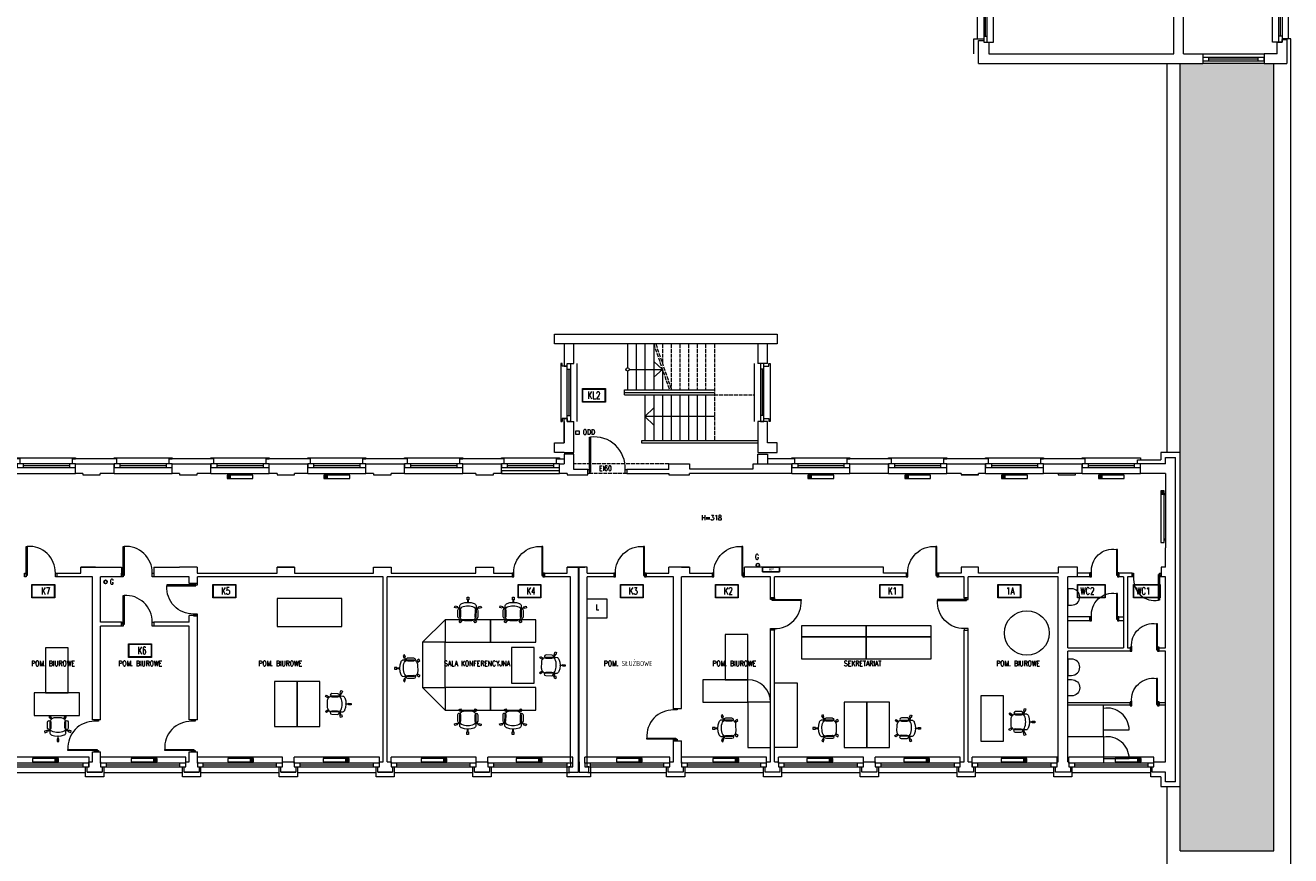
# Model space of a CAD drawing. Header units: millimetres. Extents: x -20020 to 55682, y 3351 to 17623.
# Tile 40 of 49: x 20381 to 24297, y 7800 to 10370. Entities that reach past the tile are written whole.
import ezdxf

# ---------------------------------------------------------------- set-up
doc = ezdxf.new("R2010")
doc.units = ezdxf.units.MM
doc.linetypes.add('ACAD_ISO02W100', pattern=[15, 12, -3])
doc.layers.get('0').update_dxf_attribs({"color": 252, "lineweight": 9})
for name, color, linetype, lineweight in [('0 - przerywana', 252, 'ACAD_ISO02W100', 9), ('0- stolarka', 252, 'Continuous', 9), ('0- widokowe', 252, 'Continuous', 9), ('000 STOLARKA', 252, 'Continuous', 9), ('000- DODATKI', 252, 'Continuous', 9), ('000- ŚCIANY', 252, 'Continuous', 9), ('000-NUMERY SALI', 252, 'Continuous', 9), ('Grzejniki CO na rzucie', 252, 'Continuous', 9), ('PIK_09_MEBLE', 252, 'Continuous', 9)]:
    doc.layers.add(name, color=color, linetype=linetype, lineweight=lineweight)
doc.layers.add('Znaki bezp.', color=10, linetype='Continuous')
doc.styles.add('GENERATED_STYLE_7', font='txt', dxfattribs={"width": 0.8})
doc.styles.add('ROMANS', font='romans', dxfattribs={"height": 19})
doc.styles.get("Standard").update_dxf_attribs({"font": 'romans.shx', "width": 0.7})

# ---------------------------------------------------------------- blocks, each defined once
blk = doc.blocks.new('OKNO 02')
at = {"layer": '0- stolarka'}
for points in [[(-795.8, 4074.8), (-532.4, 4074.8), (-532.4, 4085.8), (-795.8, 4085.8), (-795.8, 4074.8)], [(-777.7, 4074.8), (-777.7, 4085.8)], [(-550.6, 4080.3), (-777.7, 4080.3)], [(-550.6, 4074.8), (-550.6, 4085.8)]]:
    blk.add_lwpolyline(points, dxfattribs=at)
at = {"layer": '0- widokowe'}
for points in [[(-532.4, 4104.8), (-795.8, 4104.8)], [(-795.8, 4085.8), (-795.8, 4104.8)], [(-532.4, 4085.8), (-532.4, 4104.8)], [(-542.4, 4055.8), (-542.4, 4055.8), (-785.8, 4055.8), (-785.8, 4055.8)]]:
    blk.add_lwpolyline(points, dxfattribs=at)
blk = doc.blocks.new('d90')
at = {"layer": '0- stolarka'}
for points in [[(-270.5, 3071.8), (-270.5, 3161.8), (-267.5, 3161.8), (-267.5, 3071.8), (-270.5, 3071.8)], [(-275.5, 3079.3), (-270.5, 3079.3), (-270.5, 3067.3), (-275.5, 3067.3), (-275.5, 3079.3)], [(-180.5, 3079.3), (-175.5, 3079.3), (-175.5, 3067.3), (-180.5, 3067.3), (-180.5, 3079.3)]]:
    blk.add_lwpolyline(points, dxfattribs=at)
blk.add_lwpolyline([(-180.5, 3079.3, 0.437586), (-267.5, 3161.8, 1.233982)], format="xyb", dxfattribs=at)
blk = doc.blocks.new('OKNO 01')
at = {"layer": '0- stolarka'}
for points in [[(-526.8, 5012.8), (-706.8, 5012.8), (-706.8, 5001.8), (-526.8, 5001.8), (-526.8, 5012.8)], [(-688.6, 5012.8), (-688.6, 5001.8)], [(-545, 5012.8), (-545, 5001.8)], [(-688.6, 5007.3), (-545, 5007.3)]]:
    blk.add_lwpolyline(points, dxfattribs=at)
at = {"layer": '0- widokowe'}
for points in [[(-706.8, 5027.8), (-706.8, 5031.8), (-526.8, 5031.8), (-526.8, 5027.8)], [(-697.8, 5012.8), (-697.8, 5027.8), (-706.8, 5027.8)], [(-535.9, 5012.8), (-535.9, 5027.8), (-526.8, 5027.8)], [(-706.8, 4982.8), (-526.8, 4982.8)]]:
    blk.add_lwpolyline(points, dxfattribs=at)
blk = doc.blocks.new('d80')
at = {"layer": '0- stolarka'}
for points in [[(-1033.6, 5476.6), (-1033.6, 5471.6), (-1045.6, 5471.6), (-1045.6, 5476.6), (-1033.6, 5476.6)], [(-1041.1, 5471.6), (-961.1, 5471.6), (-961.1, 5468.6), (-1041.1, 5468.6), (-1041.1, 5471.6)], [(-1033.6, 5391.6), (-1033.6, 5386.6), (-1045.6, 5386.6), (-1045.6, 5391.6), (-1033.6, 5391.6)]]:
    blk.add_lwpolyline(points, dxfattribs=at)
blk.add_lwpolyline([(-1033.6, 5391.6, 0.496076), (-961.1, 5468.6, 1.233982)], format="xyb", dxfattribs=at)
blk = doc.blocks.new('INNY_P_ALH_LEFT_P_90_80_80_30_10')
for p, q in [((-380, -70), (-280, -70)), ((-380, -90), (-320, -90)), ((-380, -110), (-280, -110)), ((-380, -130), (-320, -130))]:
    blk.add_line(p, q)
for points in [[(-320, -50), (-320, 0), (-280, 0), (-280, -50)], [(280, -50), (280, 0), (320, 0), (320, -50)], [(-400, -150), (400, -150), (400, -50), (-400, -50), (-400, -150)]]:
    blk.add_lwpolyline(points)
blk = doc.blocks.new('Z$W@#14095')
at = {"layer": 'PIK_09_MEBLE', "linetype": 'Continuous'}
for p, q in [((19.9, 38.6), (20.2, 40.2)), ((20.2, 40.2), (20.8, 41.8)), ((20.7, 60.7), (24.8, 63.6)), ((25.3, 54.2), (20.7, 60.7)), ((20.8, 41.8), (21.6, 43.2)), ((21.6, 43.2), (22.6, 44.5)), ((22.6, 44.5), (23.8, 45.7)), ((23.8, 45.7), (31.8, 48.4)), ((24.8, 63.6), (29.4, 57.1)), ((26.9, 55.4), (25.3, 54.2)), ((26.9, 55.4), (27.8, 56.1)), ((31.8, 48.4), (26.9, 55.4)), ((29.4, 57.1), (27.9, 56.1)), ((27.9, 56.1), (33.2, 48.9)), ((31.8, 48.5), (33.2, 49)), ((33.2, 48.9), (34.4, 49.3)), ((34.4, 49.3), (56.9, 56.5)), ((54.1, 63), (36.6, 57.4)), ((39.7, 47.9), (57.2, 53.5)), ((39.7, 47.9), (39.7, 47.9)), ((54.1, 63), (54.1, 63)), ((56.9, 56.5), (59.4, 56.5)), ((59.4, 56.5), (62, 56.1)), ((62, 56.1), (64.4, 55.3)), ((64.4, 55.3), (66.7, 54.1)), ((66.6, 57.1), (71.3, 63.5)), ((68.1, 56), (66.6, 57.1)), ((66.7, 54.1), (68.1, 56)), ((69.1, 55.2), (67.8, 53.4)), ((67.8, 53.4), (69.7, 51.8)), ((68, 56), (69, 55.3)), ((70.6, 54.1), (69.1, 55.2)), ((69.7, 51.8), (71.3, 49.8)), ((75.3, 60.6), (70.6, 54.1)), ((71.3, 63.5), (75.3, 60.6)), ((71.3, 49.8), (72.6, 47.7)), ((72.6, 47.7), (73.6, 45.4)), ((73.6, 45.4), (79.2, 27.8)), ((6.1, 16.6), (13.8, 19.1)), ((7.7, 11.9), (6.1, 16.6)), ((15.3, 14.3), (7.7, 11.9)), ((13.8, 19.1), (14.3, 17.3)), ((14.3, 17.3), (22, 19.8)), ((14.7, 16.1), (14.3, 17.3)), ((22.4, 18.5), (14.7, 16.1)), ((14.7, 16.1), (15.3, 14.3)), ((19.9, 29.1), (19.9, 38.6)), ((22, 19.8), (19.9, 29.1)), ((22, 19.8), (22.4, 18.5)), ((26.2, 9.7), (22.4, 18.5)), ((31.7, 2), (26.2, 9.7)), ((32.9, 0.8), (31.7, 2)), ((34.3, -0.1), (32.9, 0.8)), ((47.1, 1), (39, -1.5)), ((47.1, 1), (48.5, 1.5)), ((47.2, -7.6), (47.1, 1)), ((48.5, 1.4), (48.4, -7.6)), ((49.7, 1.7), (48.5, 1.4)), ((72.2, 9), (49.7, 1.7)), ((70.6, 11.7), (53.1, 6.1)), ((56.2, -3.4), (73.7, 2.2)), ((70.6, 11.7), (70.6, 11.7)), ((74.3, 10.5), (72.2, 9)), ((76.1, 12.3), (74.3, 10.5)), ((77.6, 14.4), (76.1, 12.3)), ((78.8, 16.7), (77.6, 14.4)), ((81, 16), (78.8, 16.7)), ((79.2, 27.8), (79.8, 25.3)), ((79.8, 20.3), (79.2, 17.8)), ((79.2, 17.8), (81.4, 17.1)), ((79.8, 25.3), (80, 22.8)), ((80, 22.8), (79.8, 20.3)), ((80.4, 14.2), (81, 16)), ((88, 11.7), (80.4, 14.2)), ((80.8, 15.7), (81.3, 17.2)), ((81.4, 17.1), (81.9, 18.9)), ((81.9, 18.9), (89.6, 16.4)), ((89.6, 16.4), (88, 11.7)), ((35.8, -0.8), (34.3, -0.1)), ((37.4, -1.3), (35.8, -0.8)), ((39, -1.5), (37.4, -1.3)), ((45.3, -15.6), (45.2, -7.6)), ((45.2, -7.6), (47.2, -7.6)), ((50.3, -15.6), (45.3, -15.6)), ((47.1, -7.5), (48.3, -7.5)), ((48.4, -7.6), (50.2, -7.6)), ((50.2, -7.6), (50.3, -15.6)), ((56.2, -3.4), (56.2, -3.4))]:
    blk.add_line(p, q, dxfattribs=at)
for centre, radius, start, end in [((74.9, 37.7), 44, 173.9437, 199.7938), ((41.4, 41.3), 10.3, 130.9193, 174.1814), ((38.1, 52.6), 5, 107.8491, 287.8491), ((55.6, 58.3), 5, 287.8491, 107.8491), ((58.1, 40.5), 16.2, 53.6526, 58.1201), ((75.8, 34.9), 44, 195.9043, 221.7545), ((50.7, 12.5), 10.3, 221.5167, 264.7788), ((54.6, 1.3), 5, 107.8491, 287.8491), ((72.1, 7), 5, 287.8491, 107.8491), ((63.8, 22.9), 16.2, 337.578, 342.0456)]:
    blk.add_arc(centre, radius, start, end, dxfattribs=at)
blk = doc.blocks.new('GRZEJNIK DUŻY')
for p, q in [((-380, -70), (-280, -70)), ((-380, -90), (-320, -90)), ((-380, -110), (-280, -110)), ((-380, -130), (-320, -130))]:
    blk.add_line(p, q)
for points in [[(-320, -50), (-320, 0), (-280, 0), (-280, -50)], [(1080, -50), (1080, 0), (1120, 0), (1120, -50)], [(-400, -150), (1200, -150), (1200, -50), (-400, -50), (-400, -150)]]:
    blk.add_lwpolyline(points)

msp = doc.modelspace()

# ---------------------------------------------------------------- hatches: boundary and pattern name
at = {"layer": '0- widokowe'}
h = msp.add_hatch(dxfattribs=at)
h.set_pattern_fill('AR-CONC', color=256, scale=0.5)
h.paths.add_polyline_path([(24245.09, 7754.81), (23967.78, 7754.81), (23967.78, 5942.81), (24245.09, 5942.81)])
h.paths.add_polyline_path([(24245.09, 10251.81), (24215.43, 10251.81), (24025.43, 10251.81), (23955.43, 10251.81), (23955.43, 9047.81), (23955.43, 8013.81), (23955.43, 7814.81), (24245.09, 7814.81)])

# ---------------------------------------------------------------- linework, layer by layer
at = {"layer": '0 - przerywana'}
for points in [[(22326.04, 9383.81), (22374.84, 9241.4)], [(22332.38, 9383.81), (22381.19, 9241.4)], [(22353.04, 9383.81), (22353.04, 9323.53)], [(22380.04, 9383.81), (22380.04, 9241.4)], [(22407.04, 9383.81), (22407.04, 9241.4)], [(22434.04, 9383.81), (22434.04, 9241.4)], [(22460.04, 9383.81), (22460.04, 9241.4)], [(22486.04, 9383.81), (22486.04, 9241.4)], [(22514.04, 9383.81), (22514.04, 9083.81)], [(22514.04, 9226.22), (22637.04, 9226.22)], [(22372.46, 9012.81), (22078.52, 9012.81)], [(22242.46, 8982.81), (22122.46, 8982.81)]]:
    msp.add_lwpolyline(points, dxfattribs=at)
at = {"layer": '0- stolarka'}
for points in [[(24025.43, 10259.81), (24215.43, 10259.81), (24215.43, 10270.81), (24025.43, 10270.81), (24025.43, 10259.81)], [(24043.6, 10259.81), (24043.6, 10270.81)], [(24197.26, 10265.31), (24043.6, 10265.31)], [(24197.26, 10259.81), (24197.26, 10270.81)], [(22127.46, 8987.31), (22127.46, 9095.31), (22130.46, 9095.31), (22130.46, 8987.31), (22127.46, 8987.31)], [(22933.5, 9012.81), (22753.5, 9012.81), (22753.5, 9001.81), (22933.5, 9001.81), (22933.5, 9012.81)], [(22771.67, 9012.81), (22771.67, 9001.81)], [(22915.34, 9001.81), (22915.34, 9012.81)], [(23233.17, 9012.81), (23053.17, 9012.81), (23053.17, 9001.81), (23233.17, 9001.81), (23233.17, 9012.81)], [(23215, 9001.81), (23215, 9012.81)], [(23532.83, 9012.81), (23352.83, 9012.81), (23352.83, 9001.81), (23532.83, 9001.81), (23532.83, 9012.81)], [(23371, 9012.81), (23371, 9001.81)], [(23514.66, 9001.81), (23514.66, 9012.81)], [(23832.49, 9012.81), (23652.49, 9012.81), (23652.49, 9001.81), (23832.49, 9001.81), (23832.49, 9012.81)], [(23670.66, 9012.81), (23670.66, 9001.81)], [(23814.32, 9001.81), (23814.32, 9012.81)], [(22122.46, 8994.81), (22127.46, 8994.81), (22127.46, 8982.81), (22122.46, 8982.81), (22122.46, 8994.81)], [(22237.46, 8994.81), (22242.46, 8994.81), (22242.46, 8982.81), (22237.46, 8982.81), (22237.46, 8994.81)], [(22771.67, 9007.31), (22915.34, 9007.31)], [(23071.33, 9007.31), (23215, 9007.31)], [(23371, 9007.31), (23514.66, 9007.31)], [(23670.66, 9007.31), (23814.32, 9007.31)], [(23607.66, 8168.81), (23717.66, 8168.81), (23717.66, 8266.81)], [(23717.66, 8168.81), (23717.66, 8085.81)]]:
    msp.add_lwpolyline(points, dxfattribs=at)
for points in [[(22237.46, 8994.81, 0.471246), (22130.46, 9095.31, 1.2339823)], [(23607.66, 8625.88), (23607.66, 8575.46), (23619.44, 8575.46, 1), (23619.44, 8625.88), (23607.66, 8625.88)], [(23607.66, 8408.5), (23607.66, 8358.07), (23619.44, 8358.07, 1), (23619.44, 8408.5), (23607.66, 8408.5)], [(23607.66, 8294.44), (23607.66, 8344.87), (23619.44, 8344.87, -1), (23619.44, 8294.44), (23607.66, 8294.44)], [(23717.66, 8189.17), (23797.66, 8189.17, 0.4617866), (23717.66, 8255.8, 0.8329065)], [(23717.66, 8100.5), (23797.66, 8100.5, 0.4617866), (23717.66, 8167.13, 0.8329065)]]:
    msp.add_lwpolyline(points, format="xyb", dxfattribs=at)
for points in [[(22784.05, 8512.78), (22984.05, 8512.78), (22984.05, 8477.78), (22784.05, 8477.78)], [(22984.05, 8512.78), (23184.05, 8512.78), (23184.05, 8477.78), (22984.05, 8477.78)], [(22784.05, 8477.78), (22984.05, 8477.78), (22984.05, 8407.78), (22784.05, 8407.78)], [(22984.05, 8477.78), (23184.05, 8477.78), (23184.05, 8407.78), (22984.05, 8407.78)], [(22699.67, 8134.57), (22699.67, 8334.57), (22769.67, 8334.57), (22769.67, 8134.57)]]:
    msp.add_lwpolyline(points, close=True, dxfattribs=at)
at = {"layer": '0- widokowe'}
for points in [[(23316.43, 10281.81), (23316.43, 10328.02), (23347.43, 10328.02)], [(24297.43, 10251.81), (24297.43, 10328.03), (24271.43, 10328.03)], [(24025.43, 10281.81), (24215.43, 10281.81)], [(23915.43, 9047.81), (23915.43, 10251.81)], [(23955.43, 9047.81), (23955.43, 10251.81)], [(24215.43, 10251.81), (24215.43, 10251.81), (24025.43, 10251.81), (24025.43, 10251.81)], [(24245.09, 7814.81), (24245.09, 10251.81)], [(24297.43, 5942.81), (24297.43, 10251.81)], [(22245.04, 9383.81), (22245.04, 9310.22)], [(22272.04, 9383.81), (22272.04, 9241.4)], [(22299.04, 9383.81), (22299.04, 9241.4)], [(22326.04, 9383.81), (22326.04, 9241.4)], [(22353.04, 9305.02), (22326.04, 9329.42)], [(22245.04, 9299.81), (22245.04, 9241.4)], [(22250.24, 9305.02), (22353.04, 9305.02)], [(22353.04, 9305.02), (22326.04, 9280.62)], [(22353.04, 9305.02), (22353.04, 9241.4)], [(22235.14, 9226.22), (22235.14, 9241.4)], [(22235.14, 9241.4), (22514.04, 9241.4)], [(22235.14, 9233.81), (22514.04, 9233.81)], [(22235.14, 9226.22), (22514.04, 9226.22)], [(22299.04, 9226.22), (22299.04, 9083.81)], [(22326.04, 9226.22), (22326.04, 9083.81)], [(22353.04, 9226.22), (22353.04, 9083.81)], [(22380.04, 9226.22), (22380.04, 9083.81)], [(22407.04, 9226.22), (22407.04, 9083.81)], [(22434.04, 9226.22), (22434.04, 9083.81)], [(22460.04, 9226.22), (22460.04, 9083.81)], [(22486.04, 9226.22), (22486.04, 9083.81)], [(22514.04, 9159.34), (22514.04, 9159.34), (22514.04, 9159.34), (22299.04, 9159.5), (22326.04, 9186.5)], [(22648.04, 9143.81), (22648.04, 9083.81), (22288.55, 9083.81)], [(22299.04, 9159.5), (22326.04, 9132.5)], [(22288.55, 9083.81), (22288.55, 9077.81), (22648.04, 9077.81)], [(23895.43, 8043.81), (23895.43, 8013.81), (23955.43, 8013.81), (23955.43, 9047.81), (23895.43, 9047.81), (23895.43, 9024.81)], [(20527.12, 9012.81), (20527.12, 9027.81), (20536.2, 9027.81)], [(20527.12, 9012.81), (20527.12, 9027.81), (20536.2, 9027.81)], [(20664.87, 9012.81), (20664.87, 9027.81), (20536.2, 9027.81)], [(20826.78, 9012.81), (20826.78, 9027.81), (20835.87, 9027.81)], [(20826.78, 9012.81), (20826.78, 9027.81), (20835.87, 9027.81)], [(20964.53, 9012.81), (20964.53, 9027.81), (20835.87, 9027.81)], [(21126.44, 9012.81), (21126.44, 9027.81), (21135.53, 9027.81)], [(21264.2, 9012.81), (21264.2, 9027.81), (21135.53, 9027.81)], [(21426.11, 9012.81), (21426.11, 9027.81), (21435.19, 9027.81)], [(21426.11, 9012.81), (21426.11, 9027.81), (21435.19, 9027.81)], [(21563.86, 9012.81), (21563.86, 9027.81), (21435.19, 9027.81)], [(21725.77, 9012.81), (21725.77, 9027.81), (21734.85, 9027.81)], [(21863.52, 9012.81), (21863.52, 9027.81), (21734.85, 9027.81)], [(22025.43, 9012.81), (22025.43, 9027.81), (22034.52, 9027.81)], [(22025.43, 9012.81), (22025.43, 9027.81), (22034.52, 9027.81)], [(22034.52, 9027.81), (22048.52, 9027.81)], [(22762.51, 9012.81), (22762.51, 9027.81), (22678.04, 9027.81)], [(22753.5, 9027.81), (22753.5, 9031.81), (22933.5, 9031.81), (22933.5, 9027.81)], [(22924.42, 9012.81), (22924.42, 9027.81), (22933.5, 9027.81)], [(23062.17, 9012.81), (23062.17, 9027.81), (22933.5, 9027.81)], [(23053.17, 9027.81), (23053.17, 9031.81), (23233.17, 9031.81), (23233.17, 9027.81)], [(23224.08, 9012.81), (23224.08, 9027.81), (23233.17, 9027.81)], [(23361.83, 9012.81), (23361.83, 9027.81), (23233.17, 9027.81)], [(23352.83, 9027.81), (23352.83, 9031.81), (23532.83, 9031.81), (23532.83, 9027.81)], [(23523.74, 9012.81), (23523.74, 9027.81), (23532.83, 9027.81)], [(23661.5, 9012.81), (23661.5, 9027.81), (23532.83, 9027.81)], [(23652.49, 9027.81), (23652.49, 9031.81), (23832.49, 9031.81), (23832.49, 9024.81)], [(23823.41, 9012.81), (23823.41, 9024.81), (23895.43, 9024.81)], [(22753.5, 8982.81), (22933.5, 8982.81)], [(23053.17, 8982.81), (23233.17, 8982.81)], [(23352.83, 8982.81), (23532.83, 8982.81)], [(23652.49, 8982.81), (23832.49, 8982.81)], [(20623.93, 8074.81), (20623.93, 8043.81), (20567.93, 8043.81), (20567.93, 8074.81)], [(20923.59, 8074.81), (20923.59, 8043.81), (20867.59, 8043.81), (20867.59, 8074.81)], [(21223.47, 8074.81), (21223.47, 8043.81), (21167.25, 8043.81), (21167.25, 8074.81)], [(21523.13, 8074.81), (21523.13, 8043.81), (21466.91, 8043.81), (21466.91, 8074.81)], [(21822.58, 8074.81), (21822.58, 8043.81), (21766.58, 8043.81), (21766.58, 8074.81)], [(22130.46, 8074.81), (22130.46, 8043.81), (22058.24, 8043.81), (22058.24, 8074.81)], [(22421.9, 8074.81), (22421.9, 8043.81), (22365.9, 8043.81), (22365.9, 8074.81)], [(22721.57, 8074.81), (22721.57, 8043.81), (22665.57, 8043.81), (22665.57, 8074.81)], [(23021.23, 8074.81), (23021.23, 8043.81), (22965.23, 8043.81), (22965.23, 8074.81)], [(23320.89, 8074.81), (23320.89, 8043.81), (23264.89, 8043.81), (23264.89, 8074.81)], [(23620.55, 8074.81), (23620.55, 8043.81), (23564.55, 8043.81), (23564.55, 8074.81)], [(23895.43, 8043.81), (23864.22, 8043.81), (23864.22, 8074.81)], [(23915.43, 5942.81), (23915.43, 8013.81)], [(23955.43, 7814.81), (23955.43, 8013.81)], [(23955.43, 7814.81), (24245.09, 7814.81)]]:
    msp.add_lwpolyline(points, dxfattribs=at)
msp.add_circle((22245.04, 9305.02), 5.2, dxfattribs=at)
at = {"layer": '000 STOLARKA'}
for points in [[(23676, 8527.13), (23676, 8539.13), (23607.66, 8539.13)], [(23780.21, 8527.13), (23766, 8527.13), (23766, 8539.13), (23780.21, 8539.13)], [(23676, 8527.13), (23607.66, 8527.13)], [(23607.66, 8266.81), (23800.41, 8266.81), (23800.41, 8272.81), (23607.66, 8272.81)], [(23910.43, 8272.81), (23890.41, 8272.81), (23890.41, 8266.81), (23910.43, 8266.81)]]:
    msp.add_lwpolyline(points, dxfattribs=at)
at = {"layer": '000- DODATKI'}
msp.add_lwpolyline([(22084.69, 9114.83), (22095.65, 9114.83), (22095.65, 9103.87), (22084.69, 9103.87)], close=True, dxfattribs=at)
at = {"layer": '000- ŚCIANY'}
for points in [[(23935.43, 10281.81), (23935.43, 10996.91)], [(23965.43, 10281.81), (23965.43, 10914.24)], [(23331.43, 10281.81), (23331.43, 10323.03), (23347.43, 10323.03), (23347.43, 10318.03), (23363.43, 10318.03)], [(23363.43, 10318.03), (23363.43, 10281.81)], [(24255.43, 10318.03), (24271.43, 10318.03), (24271.43, 10326.03), (24285.43, 10326.03)], [(24255.43, 10281.81), (24255.43, 10318.03)], [(24285.43, 10326.03), (24285.43, 10251.81)], [(23331.43, 10251.81), (23331.43, 10281.81), (23331.43, 10281.81)], [(23363.43, 10281.81), (23935.43, 10281.81)], [(23965.43, 10281.81), (24025.43, 10281.81)], [(23965.43, 10281.81), (24025.43, 10281.81), (24025.43, 10251.81)], [(24255.43, 10281.81), (24215.43, 10281.81), (24215.43, 10251.81)], [(23331.43, 10251.81), (24025.43, 10251.81)], [(24215.43, 10251.81), (24285.43, 10251.81)], [(22048.52, 9383.81), (22018.52, 9383.81), (22018.52, 9413.81), (22678.04, 9413.81), (22708.04, 9413.81), (22708.04, 9383.81), (22078.52, 9383.81)], [(22078.52, 9323.81), (22078.52, 9383.81), (22048.52, 9383.81), (22048.52, 9323.81)], [(22678.04, 9323.81), (22678.04, 9383.81), (22648.04, 9383.81), (22648.04, 9323.81)], [(22648.04, 9383.81), (22648.04, 9323.81)], [(22048.52, 9323.81), (22048.52, 9314.8), (22058.02, 9314.8), (22058.02, 9323.81)], [(22058.02, 9323.81), (22078.52, 9323.81)], [(22678.04, 9323.81), (22648.04, 9323.81)], [(22048.52, 9143.81), (22048.52, 9152.89), (22058.02, 9152.89), (22058.02, 9143.81)], [(22048.52, 9047.81), (22078.52, 9047.81), (22078.52, 9143.81)], [(22048.52, 9143.81), (22048.52, 9077.81)], [(22048.52, 9077.81), (22048.52, 9143.81)], [(22058.02, 9143.81), (22078.52, 9143.81)], [(22648.04, 9143.81), (22648.04, 9047.81)], [(22678.04, 9143.81), (22648.04, 9143.81)], [(22678.04, 9077.81), (22678.04, 9143.81)], [(22048.52, 9047.81), (22018.52, 9047.81), (22018.52, 9077.81), (22048.52, 9077.81)], [(22648.04, 9047.81), (22678.04, 9047.81), (22708.04, 9047.81), (22708.04, 9077.81), (22678.04, 9077.81)], [(22648.04, 9047.81), (22678.04, 9047.81)], [(20536.2, 8982.81), (20536.2, 9012.81)], [(20536.2, 9012.81), (20655.87, 9012.81)], [(20536.2, 8982.81), (20536.2, 9012.81)], [(20655.87, 8982.81), (20655.87, 9012.81)], [(20835.87, 8982.81), (20835.87, 9012.81)], [(20835.87, 9012.81), (20955.53, 9012.81)], [(20955.53, 8982.81), (20955.53, 9012.81)], [(21135.53, 8982.81), (21135.53, 9012.81)], [(21135.53, 9012.81), (21255.19, 9012.81)], [(21255.19, 8982.81), (21255.19, 9012.81)], [(21435.19, 8982.81), (21435.19, 9012.81)], [(21435.19, 9012.81), (21554.85, 9012.81)], [(21435.19, 8982.81), (21435.19, 9012.81)], [(21554.85, 8982.81), (21554.85, 9012.81)], [(21734.85, 8982.81), (21734.85, 9012.81)], [(21734.85, 9012.81), (21854.52, 9012.81)], [(21854.52, 8982.81), (21854.52, 9012.81)], [(22034.52, 8982.81), (22034.52, 9012.81)], [(22034.52, 9012.81), (22048.52, 9012.81)], [(22034.52, 9012.81), (22048.52, 9012.81)], [(22078.52, 8994.81), (22078.52, 9042.81), (22048.52, 9042.81), (22048.52, 9012.81)], [(22372.46, 8994.81), (22372.46, 9012.81), (22437.12, 9012.81), (22437.12, 8997.81)], [(22633.84, 8997.81), (22633.84, 9012.81)], [(22633.84, 9012.81), (22753.5, 9012.81)], [(22648.04, 9012.81), (22648.04, 9042.81), (22678.04, 9042.81), (22678.04, 9012.81)], [(22753.5, 8982.81), (22753.5, 9012.81)], [(22933.5, 8982.81), (22933.5, 9012.81)], [(22933.5, 9012.81), (23053.17, 9012.81)], [(23053.17, 8982.81), (23053.17, 9012.81)], [(23071.33, 9012.81), (23071.33, 9001.81)], [(23233.17, 8982.81), (23233.17, 9012.81)], [(23233.17, 9012.81), (23352.83, 9012.81)], [(23352.83, 8982.81), (23352.83, 9012.81)], [(23532.83, 8982.81), (23532.83, 9012.81)], [(23532.83, 9012.81), (23652.49, 9012.81)], [(23652.49, 8982.81), (23652.49, 9012.81)], [(23910.43, 9012.81), (23832.49, 9012.81)], [(23832.49, 8982.81), (23832.49, 9012.81)], [(23910.43, 9012.81), (23910.43, 9032.81), (23940.43, 9032.81)], [(23940.43, 8752.81), (23940.43, 9032.81)], [(20559.16, 8982.81), (20536.2, 8982.81)], [(20559.16, 8982.81), (20559.16, 8978.31), (20613.16, 8978.31), (20613.16, 8982.81)], [(20655.87, 8982.81), (20613.16, 8982.81)], [(20858.82, 8982.81), (20835.87, 8982.81)], [(20858.82, 8982.81), (20858.82, 8978.31), (20912.82, 8978.31), (20912.82, 8982.81)], [(20955.53, 8982.81), (20912.82, 8982.81)], [(21160.82, 8982.81), (21135.53, 8982.81)], [(21160.82, 8982.81), (21160.82, 8978.31), (21214.82, 8978.31), (21214.82, 8982.81)], [(21255.19, 8982.81), (21214.82, 8982.81)], [(21459.13, 8982.81), (21435.19, 8982.81)], [(21459.13, 8982.81), (21459.13, 8978.31), (21513.13, 8978.31), (21513.13, 8982.81)], [(21554.85, 8982.81), (21513.13, 8982.81)], [(21775.79, 8982.81), (21734.85, 8982.81)], [(21775.79, 8982.81), (21775.79, 8978.31), (21829.79, 8978.31), (21829.79, 8982.81)], [(21854.52, 8982.81), (21829.79, 8982.81)], [(21854.52, 8982.81), (22034.52, 8982.81), (22034.52, 8990.81), (21854.52, 8990.81), (21854.52, 8982.81)], [(22057.79, 8982.81), (22034.52, 8982.81)], [(22057.79, 8982.81), (22057.79, 8978.31), (22122.46, 8978.31), (22122.46, 8982.81)], [(22122.46, 8982.81), (22122.46, 8994.81), (22078.52, 8994.81)], [(22372.46, 8994.81), (22242.46, 8994.81), (22242.46, 8982.81), (22372.46, 8982.81)], [(22372.46, 8982.81), (22372.46, 8978.31), (22437.12, 8978.31), (22437.12, 8982.81)], [(22437.12, 8997.81), (22633.84, 8997.81)], [(22633.84, 8982.81), (22437.12, 8982.81)], [(22753.5, 8982.81), (22633.84, 8982.81)], [(23053.17, 8982.81), (22933.5, 8982.81)], [(23277.23, 8982.81), (23233.17, 8982.81)], [(23277.23, 8982.81), (23277.23, 8978.31), (23331.23, 8978.31), (23331.23, 8982.81)], [(23331.23, 8978.31), (23277.23, 8978.31)], [(23352.83, 8982.81), (23331.23, 8982.81)], [(23652.49, 8982.81), (23532.83, 8982.81)], [(23577.66, 8982.81), (23577.66, 8978.31), (23631.66, 8978.31), (23631.66, 8982.81)], [(23910.43, 8982.81), (23832.49, 8982.81)], [(23910.43, 8982.81), (23910.43, 8752.81), (23910.43, 8752.81)], [(23910.43, 8692.81), (23910.43, 8752.81)], [(23910.43, 8692.81), (23910.43, 8752.81), (23910.43, 8752.81)], [(23940.43, 8028.81), (23940.43, 8752.81)], [(20479.16, 8674.81), (20553.26, 8674.81), (20553.26, 8692.81), (20598.82, 8692.81)], [(20479.16, 8674.81), (20479.16, 8662.81)], [(20589.14, 8662.81), (20479.16, 8662.81)], [(20598.82, 8692.81), (20553.26, 8692.81)], [(20589.14, 8220.81), (20589.14, 8662.81)], [(20598.82, 8692.81), (20678.82, 8692.81), (20678.82, 8662.81)], [(20678.82, 8662.81), (20614.14, 8662.81)], [(20614.14, 8522.81), (20614.14, 8662.81)], [(20778.82, 8692.81), (20778.82, 8662.81)], [(20778.82, 8692.81), (20858.82, 8692.81), (20858.82, 8692.81)], [(20888.8, 8662.81), (20778.82, 8662.81)], [(20912.82, 8692.81), (20858.82, 8692.81)], [(20888.8, 8642.81), (20888.8, 8662.81)], [(20912.82, 8692.81), (20912.82, 8674.81), (20912.82, 8674.81), (20983.8, 8674.81)], [(20983.8, 8662.81), (20913.8, 8662.81)], [(20913.8, 8642.81), (20913.8, 8662.81)], [(20983.8, 8674.81), (21160.82, 8674.81)], [(21489.02, 8662.81), (20983.8, 8662.81)], [(21214.82, 8692.81), (21160.82, 8692.81)], [(21160.82, 8674.81), (21160.82, 8692.81), (21214.82, 8692.81), (21214.82, 8674.81)], [(21172.82, 8662.81), (21160.82, 8662.81)], [(21214.82, 8674.81), (21459.13, 8674.81)], [(21459.13, 8674.81), (21459.13, 8692.81), (21513.13, 8692.81), (21513.13, 8674.81)], [(21489.02, 8090.81), (21489.02, 8662.81)], [(21887.79, 8662.81), (21501.02, 8662.81)], [(21501.02, 8090.81), (21501.02, 8662.81)], [(21513.13, 8674.81), (21775.79, 8674.81)], [(21775.79, 8674.81), (21775.79, 8692.81), (21829.79, 8692.81), (21829.79, 8674.81)], [(21829.79, 8674.81), (21887.79, 8674.81)], [(21887.79, 8674.81), (21887.79, 8662.81)], [(21987.79, 8674.81), (22057.79, 8674.81), (22057.79, 8692.81), (22112.46, 8692.81)], [(21987.79, 8674.81), (21987.79, 8662.81)], [(22068.24, 8662.81), (21987.79, 8662.81)], [(22112.46, 8692.81), (22057.79, 8692.81)], [(22068.24, 8120.81), (22068.24, 8662.81)], [(22092.85, 8120.81), (22092.85, 8692.81)], [(22095.85, 8662.81), (22092.85, 8662.81)], [(22095.85, 8090.81), (22095.85, 8692.81)], [(22120.46, 8674.81), (22120.46, 8692.81), (22112.46, 8692.81)], [(22120.46, 8674.81), (22202.46, 8674.81), (22202.46, 8662.81)], [(22202.46, 8662.81), (22120.46, 8662.81)], [(22120.46, 8120.81), (22120.46, 8662.81)], [(22302.46, 8674.81), (22372.46, 8674.81), (22372.46, 8692.81)], [(22302.46, 8674.81), (22302.46, 8662.81)], [(22387.12, 8662.81), (22302.46, 8662.81)], [(22437.12, 8692.81), (22372.46, 8692.81)], [(22387.12, 8255.81), (22387.12, 8662.81)], [(22412.12, 8692.81), (22437.12, 8692.81), (22437.12, 8674.81), (22437.12, 8674.81), (22507.12, 8674.81), (22507.12, 8662.81)], [(22507.12, 8662.81), (22412.12, 8662.81)], [(22412.12, 8255.81), (22412.12, 8662.81)], [(22725.56, 8692.81), (22607.12, 8692.81)], [(22607.12, 8662.81), (22607.12, 8692.81)], [(22687.67, 8662.81), (22607.12, 8662.81)], [(22687.67, 8597.81), (22687.67, 8662.81)], [(22699.67, 8597.81), (22699.67, 8662.81)], [(23107.23, 8662.81), (22699.67, 8662.81)], [(22895.56, 8692.81), (22895.56, 8692.81), (22725.56, 8692.81), (22725.56, 8692.81)], [(23037.23, 8692.81), (22895.56, 8692.81)], [(23037.23, 8674.81), (23037.23, 8692.81)], [(23107.23, 8674.81), (23037.23, 8674.81)], [(23107.23, 8674.81), (23107.23, 8662.81)], [(23577.66, 8692.81), (23577.66, 8674.81), (23331.23, 8674.81), (23331.23, 8692.81), (23277.23, 8692.81), (23277.23, 8674.81), (23207.23, 8674.81)], [(23207.23, 8674.81), (23207.23, 8662.81)], [(23287, 8662.81), (23207.23, 8662.81)], [(23331.23, 8692.81), (23277.23, 8692.81)], [(23287, 8597.81), (23287, 8662.81)], [(23577.66, 8662.81), (23299, 8662.81)], [(23299, 8597.81), (23299, 8662.81)], [(23637.66, 8692.81), (23577.66, 8692.81)], [(23577.66, 8090.81), (23577.66, 8090.81), (23577.66, 8662.81)], [(23607.66, 8442.81), (23607.66, 8662.81)], [(23676, 8662.81), (23607.66, 8662.81)], [(23637.66, 8662.81), (23637.66, 8674.81), (23637.66, 8692.81)], [(23676, 8662.81), (23676, 8674.81), (23637.66, 8674.81)], [(23806.43, 8674.81), (23766, 8674.81), (23766, 8662.81)], [(23780.21, 8662.81), (23766, 8662.81)], [(23780.21, 8662.81), (23780.21, 8442.81)], [(23806.43, 8662.81), (23792.21, 8662.81)], [(23792.21, 8662.81), (23792.21, 8442.81)], [(23806.43, 8674.81), (23806.43, 8662.81)], [(23910.43, 8692.81), (23896.43, 8692.81)], [(23896.43, 8692.81), (23896.43, 8662.81), (23896.43, 8674.81)], [(23910.43, 8662.81), (23896.43, 8662.81)], [(23910.43, 8442.81), (23910.43, 8662.81)], [(20913.8, 8642.81), (20888.8, 8642.81)], [(22699.67, 8597.81), (22687.67, 8597.81)], [(23287, 8597.81), (23299, 8597.81)], [(20888.8, 8522.81), (20888.8, 8542.81)], [(20913.8, 8542.81), (20888.8, 8542.81)], [(20913.8, 8220.81), (20913.8, 8542.81)], [(20678.82, 8522.81), (20614.14, 8522.81)], [(20614.14, 8220.81), (20614.14, 8510.81)], [(20678.82, 8510.81), (20614.14, 8510.81)], [(20678.82, 8522.81), (20678.82, 8510.81)], [(20888.8, 8522.81), (20888.8, 8522.81), (20778.82, 8522.81)], [(20778.82, 8522.81), (20778.82, 8510.81)], [(20888.8, 8510.81), (20778.82, 8510.81)], [(20888.8, 8220.81), (20888.8, 8510.81)], [(22699.67, 8497.81), (22687.67, 8497.81)], [(22687.67, 8155.81), (22687.67, 8497.81)], [(22699.67, 8155.81), (22699.67, 8497.81)], [(23287, 8090.81), (23287, 8497.81)], [(23287, 8497.81), (23299, 8497.81)], [(23299, 8090.81), (23299, 8497.81)], [(23607.66, 8442.81), (23780.21, 8442.81)], [(23792.21, 8442.81), (23800.41, 8442.81), (23800.41, 8432.81), (23607.66, 8432.81)], [(23607.66, 8090.81), (23607.66, 8432.81)], [(23910.43, 8432.81), (23890.41, 8432.81), (23890.41, 8442.81), (23910.43, 8442.81)], [(23910.43, 8090.81), (23910.43, 8432.81)], [(22387.12, 8255.81), (22412.12, 8255.81)], [(20614.14, 8220.81), (20589.14, 8220.81)], [(20913.8, 8220.81), (20888.8, 8220.81)], [(22387.12, 8090.81), (22387.12, 8155.81)], [(22387.12, 8155.81), (22412.12, 8155.81)], [(22412.12, 8090.81), (22412.12, 8155.81)], [(22687.67, 8090.81), (22687.67, 8155.81)], [(22699.67, 8090.81), (22699.67, 8155.81)], [(20589.14, 8090.81), (20589.14, 8120.81)], [(20589.14, 8120.81), (20614.14, 8120.81)], [(20614.14, 8090.81), (20614.14, 8120.81)], [(20888.8, 8090.81), (20888.8, 8120.81)], [(20888.8, 8120.81), (20913.8, 8120.81)], [(20913.8, 8090.81), (20913.8, 8120.81)], [(22068.24, 8090.81), (22068.24, 8120.81)], [(22092.85, 8090.81), (22092.85, 8120.81)], [(22120.46, 8090.81), (22120.46, 8120.81)], [(20614.14, 8090.81), (20614.14, 8074.81), (20619.14, 8074.81), (20619.14, 8058.81), (20572.93, 8058.81), (20572.93, 8074.81), (20577.93, 8074.81), (20577.93, 8090.81)], [(20577.93, 8090.81), (20589.14, 8090.81)], [(20913.8, 8090.81), (20913.8, 8074.81), (20918.8, 8074.81), (20918.8, 8058.81), (20872.59, 8058.81), (20872.59, 8074.81), (20877.59, 8074.81), (20877.59, 8090.81)], [(20877.59, 8090.81), (20888.8, 8090.81)], [(21177.25, 8090.81), (21213.47, 8090.81), (21213.47, 8074.81), (21218.47, 8074.81), (21218.47, 8058.81), (21172.25, 8058.81), (21172.25, 8074.81), (21177.25, 8074.81), (21177.25, 8090.81)], [(21177.25, 8090.81), (21213.47, 8090.81)], [(21501.02, 8090.81), (21513.13, 8090.81), (21513.13, 8074.81), (21518.13, 8074.81), (21518.13, 8058.81), (21471.91, 8058.81), (21471.91, 8074.81), (21476.91, 8074.81), (21476.91, 8090.81)], [(21476.91, 8090.81), (21489.02, 8090.81)], [(21476.91, 8090.81), (21489.02, 8090.81)], [(21501.02, 8090.81), (21513.13, 8090.81)], [(21776.58, 8090.81), (21812.79, 8090.81), (21812.79, 8074.81), (21817.79, 8074.81), (21817.79, 8058.81), (21771.58, 8058.81), (21771.58, 8074.81), (21776.58, 8074.81), (21776.58, 8090.81)], [(22068.24, 8090.81), (22068.24, 8090.81), (22068.24, 8074.81), (22063.24, 8074.81), (22063.24, 8058.81), (22092.85, 8058.81), (22092.85, 8058.81), (22092.85, 8090.81)], [(22095.85, 8090.81), (22095.85, 8058.81), (22112.59, 8058.81), (22125.46, 8058.81), (22125.46, 8074.81), (22120.46, 8074.81), (22120.46, 8090.81)], [(22412.12, 8090.81), (22412.12, 8074.81), (22417.12, 8074.81), (22417.12, 8058.81), (22370.9, 8058.81), (22370.9, 8074.81), (22375.9, 8074.81), (22375.9, 8090.81)], [(22375.9, 8090.81), (22387.12, 8090.81)], [(22699.67, 8090.81), (22711.78, 8090.81), (22711.78, 8074.81), (22716.78, 8074.81), (22716.78, 8058.81), (22670.56, 8058.81), (22670.56, 8074.81), (22675.56, 8074.81), (22675.56, 8090.81)], [(22675.56, 8090.81), (22687.67, 8090.81)], [(22975.23, 8090.81), (23011.44, 8090.81), (23011.44, 8074.81), (23016.44, 8074.81), (23016.44, 8058.81), (22970.23, 8058.81), (22970.23, 8074.81), (22975.23, 8074.81), (22975.23, 8090.81)], [(23299, 8090.81), (23311.11, 8090.81), (23311.11, 8074.81), (23316.11, 8074.81), (23316.11, 8058.81), (23269.89, 8058.81), (23269.89, 8074.81), (23274.89, 8074.81), (23274.89, 8090.81)], [(23274.89, 8090.81), (23287, 8090.81)], [(23607.66, 8090.81), (23610.77, 8090.81), (23610.77, 8074.81), (23615.77, 8074.81), (23615.77, 8058.81), (23569.55, 8058.81), (23569.55, 8074.81), (23574.55, 8074.81), (23574.55, 8090.81)], [(23574.55, 8090.81), (23577.66, 8090.81)], [(23910.43, 8058.81), (23869.21, 8058.81), (23869.21, 8074.81), (23874.21, 8074.81), (23874.21, 8090.81)], [(23874.21, 8090.81), (23910.43, 8090.81)], [(20572.93, 8058.81), (20619.14, 8058.81)], [(20872.59, 8058.81), (20918.8, 8058.81)], [(21172.25, 8058.81), (21218.47, 8058.81)], [(21471.91, 8058.81), (21518.13, 8058.81)], [(21771.58, 8058.81), (21817.79, 8058.81)], [(23940.43, 8028.81), (23910.43, 8028.81), (23910.43, 8058.81)]]:
    msp.add_lwpolyline(points, dxfattribs=at)
at = {"layer": '000-NUMERY SALI'}
for points in [[(22105.6, 9245.64), (22176.5, 9245.64), (22176.5, 9203.44), (22105.6, 9203.44)], [(22107.1, 9244.14), (22175, 9244.14), (22175, 9204.94), (22107.1, 9204.94)], [(20401.32, 8639.76), (20472.22, 8639.76), (20472.22, 8597.56), (20401.32, 8597.56)], [(20402.82, 8638.26), (20470.72, 8638.26), (20470.72, 8599.06), (20402.82, 8599.06)], [(20961.86, 8639.76), (21032.76, 8639.76), (21032.76, 8597.56), (20961.86, 8597.56)], [(20963.36, 8638.26), (21031.26, 8638.26), (21031.26, 8599.06), (20963.36, 8599.06)], [(21906.26, 8639.76), (21977.16, 8639.76), (21977.16, 8597.56), (21906.26, 8597.56)], [(21907.76, 8638.26), (21975.66, 8638.26), (21975.66, 8599.06), (21907.76, 8599.06)], [(22222.91, 8639.76), (22293.8, 8639.76), (22293.8, 8597.56), (22222.91, 8597.56)], [(22224.4, 8638.26), (22292.31, 8638.26), (22292.31, 8599.06), (22224.4, 8599.06)], [(22516.98, 8639.76), (22587.88, 8639.76), (22587.88, 8597.56), (22516.98, 8597.56)], [(22518.48, 8638.26), (22586.38, 8638.26), (22586.38, 8599.06), (22518.48, 8599.06)], [(23025.42, 8639.76), (23096.32, 8639.76), (23096.32, 8597.56), (23025.42, 8597.56)], [(23026.92, 8638.26), (23094.82, 8638.26), (23094.82, 8599.06), (23026.92, 8599.06)], [(23391.14, 8639.76), (23462.04, 8639.76), (23462.04, 8597.56), (23391.14, 8597.56)], [(23392.64, 8638.26), (23460.54, 8638.26), (23460.54, 8599.06), (23392.64, 8599.06)], [(23637.44, 8639.76), (23723.27, 8639.76), (23723.27, 8597.56), (23637.44, 8597.56)], [(23638.94, 8638.26), (23721.77, 8638.26), (23721.77, 8599.06), (23638.94, 8599.06)], [(23810.49, 8639.76), (23893.77, 8639.76), (23893.77, 8597.56), (23810.49, 8597.56)], [(23811.99, 8638.26), (23892.27, 8638.26), (23892.27, 8599.06), (23811.99, 8599.06)], [(20700.91, 8455.66), (20771.81, 8455.66), (20771.81, 8413.46), (20700.91, 8413.46)], [(20702.41, 8454.16), (20770.31, 8454.16), (20770.31, 8414.96), (20702.41, 8414.96)]]:
    msp.add_lwpolyline(points, close=True, dxfattribs=at)
at = {"layer": 'Defpoints'}
for centre in [(22648.33, 8699.29), (20629.71, 8647.09)]:
    msp.add_circle(centre, 5.18, dxfattribs=at)
at = {"layer": 'PIK_09_MEBLE'}
for points in [[(21161.14, 8509.11), (21361.03, 8509.11), (21361.03, 8596.27), (21161.14, 8596.27), (21161.14, 8509.11)], [(21610.92, 8460.36), (21680.92, 8530.36)], [(21680.92, 8460.36), (21820.92, 8460.36), (21820.92, 8530.36), (21680.92, 8530.36), (21680.92, 8460.36)], [(21820.92, 8460.36), (21960.92, 8460.36), (21960.92, 8530.36), (21820.92, 8530.36), (21820.92, 8460.36)], [(21680.92, 8320.36), (21680.92, 8460.36), (21610.92, 8460.36), (21610.92, 8320.36), (21680.92, 8320.36)], [(22617.67, 8344.57), (22617.67, 8484.57), (22547.67, 8484.57), (22547.67, 8344.57), (22617.67, 8344.57)], [(20513.74, 8303.58), (20513.74, 8443.58), (20443.74, 8443.58), (20443.74, 8303.58), (20513.74, 8303.58)], [(21955.62, 8333.93), (21955.62, 8444.53), (21885.62, 8444.53), (21885.62, 8333.93), (21955.62, 8333.93)], [(22477.67, 8274.57), (22617.67, 8274.57), (22617.67, 8344.57), (22477.67, 8344.57), (22477.67, 8274.57)], [(20408.74, 8233.58), (20548.74, 8233.58), (20548.74, 8303.58), (20408.74, 8303.58), (20408.74, 8233.58)], [(21222.94, 8199.53), (21222.94, 8339.53), (21152.94, 8339.53), (21152.94, 8199.53), (21222.94, 8199.53)], [(21292.94, 8199.53), (21292.94, 8339.53), (21222.94, 8339.53), (21222.94, 8199.53), (21292.94, 8199.53)], [(21610.92, 8320.36), (21680.92, 8250.36)], [(21680.92, 8250.36), (21820.92, 8250.36), (21820.92, 8320.36), (21680.92, 8320.36), (21680.92, 8250.36)], [(21820.92, 8250.36), (21960.92, 8250.36), (21960.92, 8320.36), (21820.92, 8320.36), (21820.92, 8250.36)], [(22687.67, 8134.57), (22687.67, 8274.57), (22617.67, 8274.57), (22617.67, 8134.57), (22687.67, 8134.57)], [(22985.47, 8134.57), (22985.47, 8274.57), (22915.47, 8274.57), (22915.47, 8134.57), (22985.47, 8134.57)], [(23055.47, 8134.57), (23055.47, 8274.57), (22985.47, 8274.57), (22985.47, 8134.57), (23055.47, 8134.57)], [(23408.5, 8154.31), (23408.5, 8294.31), (23338.5, 8294.31), (23338.5, 8154.31), (23408.5, 8154.31)]]:
    msp.add_lwpolyline(points, dxfattribs=at)
msp.add_lwpolyline([(22120.46, 8595.28), (22180.46, 8595.28), (22180.46, 8535.28), (22120.46, 8535.28)], close=True, dxfattribs=at)
msp.add_circle((23480.82, 8489.15), 69.07, dxfattribs=at)
msp.add_arc((22617.67, 8274.57), 70, 0, 90, dxfattribs=at)
at = {"layer": 'Znaki bezp.'}
msp.add_lwpolyline([(22662.88, 8692.81), (22714.97, 8692.81), (22714.97, 8678.85), (22662.88, 8678.85)], close=True, dxfattribs=at)

# ---------------------------------------------------------------- block references
at = {"xscale": 0.1, "yscale": 0.1, "zscale": 0.1, "rotation": 270}
msp.add_blockref('GRZEJNIK DUŻY', (23910.43, 8888.9), dxfattribs=at)
at = {"layer": '000 STOLARKA', "rotation": 270}
for name, p in [('OKNO 02', (19272.62, 9785.64)), ('OKNO 01', (17654.23, 8617.02)), ('d80', (18419.8, 7629.23))]:
    msp.add_blockref(name, p, dxfattribs=at)
at = {"layer": '000 STOLARKA', "xscale": -1}
for name, p, rotation in [('OKNO 02', (28346.24, 9785.64), 90), ('OKNO 01', (27070.83, 8617.02), 90), ('d80', (18289.36, 9708.99), 270), ('d90', (23981.14, 8367.29), 90), ('d80', (18289.36, 9572.71), 270), ('d80', (18413.78, 9478.39), 270), ('d80', (18413.78, 9309.31), 270)]:
    msp.add_blockref(name, p, dxfattribs=dict(at, rotation=rotation))
at = {"layer": '000 STOLARKA'}
for name, p in [('OKNO 01', (21063, 4000)), ('OKNO 01', (21362.66, 4000)), ('OKNO 01', (21662.32, 4000)), ('OKNO 01', (21961.99, 4000)), ('OKNO 01', (22261.65, 4000)), ('d90', (20654.68, 5595.48)), ('d90', (20954.34, 5595.48)), ('d90', (20954.34, 5443.48)), ('OKNO 02', (21110.99, 4000)), ('OKNO 02', (21409.98, 4000)), ('OKNO 02', (21709.64, 4000)), ('OKNO 02', (22009.3, 4000)), ('OKNO 02', (22308.97, 4000)), ('OKNO 02', (22608.63, 4000)), ('OKNO 02', (23207.95, 4000)), ('OKNO 02', (24406.6, 4000))]:
    msp.add_blockref(name, p, dxfattribs=at)
at = {"layer": '000 STOLARKA', "xscale": -1}
for p in [(21712.27, 5595.48), (22026.94, 5595.48), (22331.6, 5595.48), (22931.71, 5595.48)]:
    msp.add_blockref('d90', p, dxfattribs=at)
at = {"layer": '000- ŚCIANY'}
for name, p in [('OKNO 01', (22561.31, 4000)), ('OKNO 02', (22908.29, 4000)), ('OKNO 02', (23507.62, 4000)), ('OKNO 02', (23807.28, 4000)), ('OKNO 02', (24106.94, 4000))]:
    msp.add_blockref(name, p, dxfattribs=at)
for p, rotation in [((19620.34, 8322.29), 270), ((25466.45, 8431.33), 89.99999999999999), ((23674.98, 8396.33), 90.00000000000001), ((23974.64, 8396.33), 90.00000000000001)]:
    msp.add_blockref('d90', p, dxfattribs=dict(at, rotation=rotation))
at = {"layer": '000- ŚCIANY', "xscale": -1, "rotation": 90}
msp.add_blockref('d90', (26366.33, 8322.29), dxfattribs=at)
at = {"layer": 'Grzejniki CO na rzucie', "xscale": 0.1, "yscale": 0.1, "zscale": 0.1}
for p in [(21045.53, 8982.81), (21345.19, 8982.81), (22843.5, 8982.81), (23143.17, 8982.81), (23442.83, 8982.81), (23742.49, 8982.81)]:
    msp.add_blockref('INNY_P_ALH_LEFT_P_90_80_80_30_10', p, dxfattribs=at)
at = {"layer": 'Grzejniki CO na rzucie', "xscale": 0.1, "yscale": 0.1, "zscale": 0.1, "rotation": 180}
for p in [(20443.6, 8085.81), (20749.29, 8085.81), (21047.81, 8085.81), (21343.45, 8085.81), (21646.27, 8085.81), (21940.6, 8085.81), (22250.6, 8085.81), (22549.12, 8085.81), (22839.94, 8085.81), (23139.89, 8085.81), (23441.28, 8085.81), (23794.44, 8085.81)]:
    msp.add_blockref('INNY_P_ALH_LEFT_P_90_80_80_30_10', p, dxfattribs=at)
at = {"layer": 'PIK_09_MEBLE'}
for p, rotation in [((21740.3, 8611.17), 251.4881555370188), ((21880.3, 8611.17), 251.4881555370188), ((22063.34, 8399.85), 161.4881555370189), ((21400.66, 8280.15), 161.4881555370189), ((21761.53, 8164.16), 71.48815553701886), ((21901.53, 8164.16), 71.48815553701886), ((23516.22, 8224.76), 161.4881555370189), ((23163.19, 8205.03), 161.4881555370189)]:
    msp.add_blockref('Z$W@#14095', p, dxfattribs=dict(at, rotation=rotation))
at = {"layer": 'PIK_09_MEBLE', "xscale": -1}
for p, rotation in [((21512.35, 8390.81), 198.5118444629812), ((20471.17, 8142.46), 288.5118444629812), ((22496.68, 8205.03), 198.5118444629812), ((22807.75, 8205.03), 198.5118444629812)]:
    msp.add_blockref('Z$W@#14095', p, dxfattribs=dict(at, rotation=rotation))

# ---------------------------------------------------------------- texts
at = {"layer": '000- DODATKI', "char_height": 16, "attachment_point": 1}
for s, width, insert in [('ODD', 48.5104, (22106.85, 9119.19)), ('EI60', 48.5104, (22157.04, 9007.05)), ('H=318', 48.5104, (22473.51, 8853.96)), ('\\pxqc;POM. BIUROWE', 180.6547, (20376.79, 8402.93)), ('\\pxqc;POM. BIUROWE', 180.6547, (20646.61, 8402.93)), ('\\pxqc;POM. BIUROWE', 180.6547, (21080.03, 8402.93)), ('\\pxqc;SALA KONFERENCYJNA', 229.0079, (21664.84, 8402.93)), ('\\pxqc;POM. SŁUŻBOWE', 180.6547, (22156.77, 8402.93)), ('\\pxqc;POM. BIUROWE', 180.6547, (22485.07, 8402.93)), ('\\pxqc;SEKRETARIAT', 180.6547, (22882.43, 8402.93)), ('\\pxqc;POM. BIUROWE', 180.6547, (23363.62, 8402.93))]:
    msp.add_mtext_dynamic_manual_height_columns(s, width=width, gutter_width=12.5, heights=[0], dxfattribs=dict(at, insert=insert))
at = {"layer": '000-NUMERY SALI', "char_height": 22.5, "attachment_point": 1}
for s, width, insert in [('KL2', 52.2186, (22121.69, 9236.19)), ('K7', 39.4948, (20430.63, 8630.32)), ('K5', 69.5333, (20987.82, 8630.32)), ('K4', 36.1214, (21932.22, 8630.32)), ('K3', 37.4065, (22248.86, 8630.32)), ('K2', 38.6916, (22542.94, 8630.32)), ('K1', 48.9722, (23051.37, 8630.32)), ('1A', 629.8244, (23416.86, 8630.32)), ('WC2', 629.8244, (23646.14, 8630.32)), ('WC1', 629.8244, (23819.19, 8630.32)), ('K6', 54.1124, (20728.61, 8446.21))]:
    msp.add_mtext_dynamic_manual_height_columns(s, width=width, gutter_width=12.5, heights=[0], dxfattribs=dict(at, insert=insert))
at = {"layer": 'Defpoints', "char_height": 16, "attachment_point": 1}
for insert in [(22639.49, 8732.78), (20642.87, 8655.86)]:
    msp.add_mtext_dynamic_manual_height_columns('G', width=48.5104, gutter_width=12.5, heights=[0], dxfattribs=dict(at, insert=insert))
at = {"layer": 'PIK_09_MEBLE', "style": 'ROMANS', "width": 0.7}
msp.add_text('L', height=16, dxfattribs=at).set_placement((22147.05, 8561.19))
at = {"layer": 'Znaki bezp.', "insert": (22690.1, 8689.93), "char_height": 8, "attachment_point": 2, "style": 'GENERATED_STYLE_7'}
msp.add_mtext('\\A1;{\\fArial Europa Środkowa|b0|i0|c0|p34;\\C1;HP}', dxfattribs=at)

doc.saveas('drawing.dxf')
